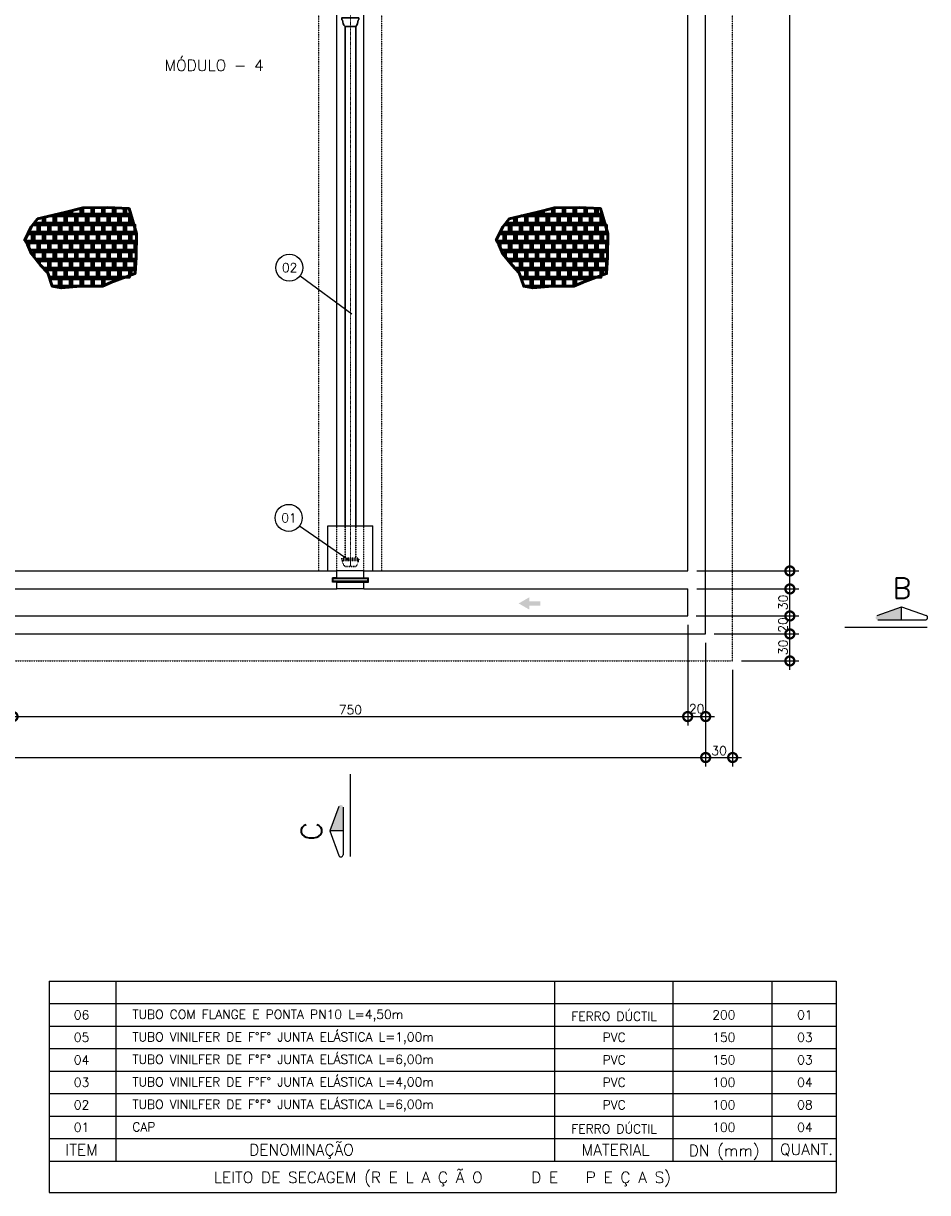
# Model space of a CAD drawing. Header units: millimetres. Extents: x 6229 to 11806, y 8925 to 11505.
# Tile 8 of 12: x 9158 to 10163, y 8925 to 10224. Entities that reach past the tile are written whole.
import ezdxf
from ezdxf.enums import TextEntityAlignment as Align

# ---------------------------------------------------------------- set-up
doc = ezdxf.new("R2010")
doc.units = ezdxf.units.MM
doc.header["$LTSCALE"] = 0.1
doc.header["$MEASUREMENT"] = 0
for name, pattern in [('CENTERX2', [4, 2.5, -0.5, 0.5, -0.5]), ('DASHDOT', [25.4, 12.7, -6.35, 0, -6.35]), ('DASHED', [0.75, 0.5, -0.25]), ('HIDDEN', [9.525, 6.35, -3.175])]:
    doc.linetypes.add(name, pattern=pattern)
doc.layers.get('Defpoints').update_dxf_attribs({"color": 200})
for name, color, linetype, lineweight in [('BAR-EIXOS', 7, 'DASHDOT', 20), ('BAR-PECAS', 2, 'Continuous', 30), ('PAREDE4', 3, 'Continuous', 50)]:
    doc.layers.add(name, color=color, linetype=linetype, lineweight=lineweight)
for name, color, linetype in [('COTAS', 16, 'Continuous'), ('DIM', 7, 'Continuous'), ('EIXO', 7, 'DASHDOT'), ('ESTRUTURA', 6, 'Continuous'), ('LFINA', 3, 'Continuous'), ('LIMHATRA', 2, 'HIDDEN'), ('PAREDE', 6, 'Continuous'), ('RELAÇÀO', 2, 'Continuous'), ('RELAÇÃO', 2, 'Continuous'), ('TEXTO', 2, 'Continuous')]:
    doc.layers.add(name, color=color, linetype=linetype)
doc.styles.add('ROMANS', font='ROMANS.shx')
doc.dimstyles.new('DIM50', dxfattribs={"dimscale": 0, "dimtxt": 10, "dimasz": 20, "dimexe": 10, "dimexo": 10, "dimgap": 2.5, "dimtad": 1, "dimdec": 0, "dimtxsty": 'ROMANS', "dimblk": 'ARCHTICK', "dimblk1": 'DOTSMALL', "dimblk2": 'DOTSMALL', "dimsah": 1, "dimcen": 2.5, "dimdle": 10, "dimclrd": 7, "dimclre": 7, "dimclrt": 2, "dimazin": 0, "dimtfac": 1, "dimtdec": 0, "dimtmove": 2, "dimatfit": 3, "dimldrblk": 'ARCHTICK', "dimfxl": 0, "dimarcsym": 0})

# ---------------------------------------------------------------- blocks, each defined once
blk = doc.blocks.new('_DOTSMALL')
at = {"color": 0, "linetype": 'ByBlock', "const_width": 0.5}
blk.add_lwpolyline([(-0.0625, 0, 1), (0.0625, 0, 1)], format="xyb", close=True, dxfattribs=at)
blk = doc.blocks.new('*D15')
at = {"layer": 'Defpoints', "color": 0}
for p in [(9916.7, 9506.3), (6816.7, 9443.9), (9916.7, 9408.4)]:
    blk.add_point(p, dxfattribs=at)
at = {"layer": 'DIM', "color": 7, "lineweight": -2}
for p, q in [((9916.7, 9496.3), (9916.7, 9398.4)), ((6816.7, 9433.9), (6816.7, 9398.4)), ((6806.7, 9408.4), (9926.7, 9408.4))]:
    blk.add_line(p, q, dxfattribs=at)
at = {"layer": 'DIM', "color": 7, "lineweight": -2, "xscale": 20, "yscale": 20, "zscale": 20, "rotation": 180}
blk.add_blockref('_DOTSMALL', (6816.7, 9408.4), dxfattribs=at)
at = {"layer": 'DIM', "color": 7, "lineweight": -2, "xscale": 20, "yscale": 20, "zscale": 20}
blk.add_blockref('_DOTSMALL', (9916.7, 9408.4), dxfattribs=at)
at = {"layer": 'DIM', "color": 2, "insert": (8366.7, 9415.9), "char_height": 10, "attachment_point": 5, "style": 'ROMANS'}
blk.add_mtext('3100', dxfattribs=at)
blk = doc.blocks.new('_ArchTick')
at = {"layer": 'COTAS', "color": 0, "const_width": 0.15}
blk.add_lwpolyline([(-0.5, -0.5), (0.5, 0.5)], dxfattribs=at)
blk = doc.blocks.new('*D54')
at = {"layer": 'Defpoints', "color": 0}
for p in [(9146.7, 9615.7), (9896.7, 9565.7), (9896.7, 9453.9)]:
    blk.add_point(p, dxfattribs=at)
at = {"layer": 'DIM', "color": 7, "lineweight": -2}
for p, q in [((9146.7, 9605.7), (9146.7, 9443.9)), ((9896.7, 9555.7), (9896.7, 9443.9)), ((9136.7, 9453.9), (9906.7, 9453.9))]:
    blk.add_line(p, q, dxfattribs=at)
at = {"layer": 'DIM', "color": 7, "lineweight": -2, "xscale": 20, "yscale": 20, "zscale": 20, "rotation": 180}
blk.add_blockref('_DOTSMALL', (9146.7, 9453.9), dxfattribs=at)
at = {"layer": 'DIM', "color": 7, "lineweight": -2, "xscale": 20, "yscale": 20, "zscale": 20}
blk.add_blockref('_DOTSMALL', (9896.7, 9453.9), dxfattribs=at)
at = {"layer": 'DIM', "color": 2, "insert": (9521.7, 9461.4), "char_height": 10, "attachment_point": 5, "style": 'ROMANS'}
blk.add_mtext('750', dxfattribs=at)
blk = doc.blocks.new('*D55')
at = {"layer": 'Defpoints', "color": 0}
for p in [(9896.7, 9565.7), (9916.7, 9545.7), (9916.7, 9453.9)]:
    blk.add_point(p, dxfattribs=at)
at = {"layer": 'DIM', "color": 7, "lineweight": -2}
for p, q in [((9896.7, 9555.7), (9896.7, 9443.9)), ((9916.7, 9535.7), (9916.7, 9443.9)), ((9886.7, 9453.9), (9926.7, 9453.9))]:
    blk.add_line(p, q, dxfattribs=at)
at = {"layer": 'DIM', "color": 7, "lineweight": -2, "xscale": 20, "yscale": 20, "zscale": 20, "rotation": 180}
blk.add_blockref('_DOTSMALL', (9896.7, 9453.9), dxfattribs=at)
at = {"layer": 'DIM', "color": 7, "lineweight": -2, "xscale": 20, "yscale": 20, "zscale": 20}
blk.add_blockref('_DOTSMALL', (9916.7, 9453.9), dxfattribs=at)
at = {"layer": 'DIM', "color": 2, "insert": (9906.7, 9462.6), "char_height": 10, "attachment_point": 5, "style": 'ROMANS'}
blk.add_mtext('20', dxfattribs=at)
blk = doc.blocks.new('*D56')
at = {"layer": 'Defpoints', "color": 0}
for p in [(9946.7, 9515.7), (9916.7, 9500.1), (9946.7, 9408.4)]:
    blk.add_point(p, dxfattribs=at)
at = {"layer": 'DIM', "color": 7, "lineweight": -2}
for p, q in [((9946.7, 9505.7), (9946.7, 9398.4)), ((9916.7, 9490.1), (9916.7, 9398.4)), ((9906.7, 9408.4), (9956.7, 9408.4))]:
    blk.add_line(p, q, dxfattribs=at)
at = {"layer": 'DIM', "color": 7, "lineweight": -2, "xscale": 20, "yscale": 20, "zscale": 20, "rotation": 180}
blk.add_blockref('_DOTSMALL', (9916.7, 9408.4), dxfattribs=at)
at = {"layer": 'DIM', "color": 7, "lineweight": -2, "xscale": 20, "yscale": 20, "zscale": 20}
blk.add_blockref('_DOTSMALL', (9946.7, 9408.4), dxfattribs=at)
at = {"layer": 'DIM', "color": 2, "insert": (9931.7, 9415.9), "char_height": 10, "attachment_point": 5, "style": 'ROMANS'}
blk.add_mtext('30', dxfattribs=at)
blk = doc.blocks.new('*D58')
at = {"layer": 'Defpoints', "color": 0}
for p in [(9916.7, 9545.7), (10010.3, 9545.7), (9946.7, 9515.7)]:
    blk.add_point(p, dxfattribs=at)
at = {"layer": 'DIM', "color": 7, "lineweight": -2}
for p, q in [((10010.3, 9505.7), (10010.3, 9555.7)), ((9926.7, 9545.7), (10020.3, 9545.7)), ((9956.7, 9515.7), (10020.3, 9515.7))]:
    blk.add_line(p, q, dxfattribs=at)
at = {"layer": 'DIM', "color": 7, "lineweight": -2, "xscale": 20, "yscale": 20, "zscale": 20}
for p, rotation in [((10010.3, 9545.7), 90), ((10010.3, 9515.7), 270)]:
    blk.add_blockref('_DOTSMALL', p, dxfattribs=dict(at, rotation=rotation))
at = {"layer": 'DIM', "color": 2, "insert": (10002.8, 9530.7), "char_height": 10, "attachment_point": 5, "rotation": 90, "style": 'ROMANS'}
blk.add_mtext('30', dxfattribs=at)
blk = doc.blocks.new('*D59')
at = {"layer": 'Defpoints', "color": 0}
for p in [(9896.7, 9595.7), (10010.3, 9595.7), (9896.7, 9565.7)]:
    blk.add_point(p, dxfattribs=at)
at = {"layer": 'DIM', "color": 7, "lineweight": -2}
for p, q in [((10010.3, 9555.7), (10010.3, 9605.7)), ((9906.7, 9595.7), (10020.3, 9595.7)), ((9906.7, 9565.7), (10020.3, 9565.7))]:
    blk.add_line(p, q, dxfattribs=at)
at = {"layer": 'DIM', "color": 7, "lineweight": -2, "xscale": 20, "yscale": 20, "zscale": 20}
for p, rotation in [((10010.3, 9595.7), 90), ((10010.3, 9565.7), 270)]:
    blk.add_blockref('_DOTSMALL', p, dxfattribs=dict(at, rotation=rotation))
at = {"layer": 'DIM', "color": 2, "insert": (10002.8, 9580.7), "char_height": 10, "attachment_point": 5, "rotation": 90, "style": 'ROMANS'}
blk.add_mtext('30', dxfattribs=at)
blk = doc.blocks.new('*D60')
at = {"layer": 'Defpoints', "color": 0}
for p in [(9896.7, 11115.7), (10010.3, 11115.7), (9896.7, 9615.7)]:
    blk.add_point(p, dxfattribs=at)
at = {"layer": 'DIM', "color": 7, "lineweight": -2}
for p, q in [((10010.3, 9605.7), (10010.3, 11125.7)), ((9906.7, 11115.7), (10020.3, 11115.7)), ((9906.7, 9615.7), (10020.3, 9615.7))]:
    blk.add_line(p, q, dxfattribs=at)
at = {"layer": 'DIM', "color": 7, "lineweight": -2, "xscale": 20, "yscale": 20, "zscale": 20}
for p, rotation in [((10010.3, 11115.7), 90), ((10010.3, 9615.7), 270)]:
    blk.add_blockref('_DOTSMALL', p, dxfattribs=dict(at, rotation=rotation))
at = {"layer": 'DIM', "color": 2, "insert": (10002.8, 10365.7), "char_height": 10, "attachment_point": 5, "rotation": 90, "style": 'ROMANS'}
blk.add_mtext('1500', dxfattribs=at)
blk = doc.blocks.new('*D68')
at = {"layer": 'BAR-EIXOS', "color": 7, "lineweight": -2}
for p, q in [((10010.3, 9535.7), (10010.3, 9575.7)), ((9906, 9565.7), (10020.3, 9565.7)), ((9926, 9545.7), (10020.3, 9545.7))]:
    blk.add_line(p, q, dxfattribs=at)
at = {"layer": 'Defpoints', "color": 0}
for p in [(9896, 9565.7), (10010.3, 9565.7), (9916, 9545.7)]:
    blk.add_point(p, dxfattribs=at)
at = {"layer": 'BAR-EIXOS', "color": 7, "lineweight": -2, "xscale": 20, "yscale": 20, "zscale": 20}
for p, rotation in [((10010.3, 9565.7), 90), ((10010.3, 9545.7), 270)]:
    blk.add_blockref('_DOTSMALL', p, dxfattribs=dict(at, rotation=rotation))
at = {"layer": 'BAR-EIXOS', "color": 2, "insert": (10002.6, 9555.7), "char_height": 10, "attachment_point": 5, "rotation": 90, "style": 'ROMANS'}
blk.add_mtext('20', dxfattribs=at)

msp = doc.modelspace()

# ---------------------------------------------------------------- hatches: boundary and pattern name
at = {"linetype": 'Continuous'}
msp.add_hatch(color=7, dxfattribs=at).paths.add_polyline_path([(9720.6, 9582), (9720.6, 9586.4), (9708.8, 9579.6), (9720.6, 9572.8), (9720.6, 9577.2), (9732.9, 9577.2), (9732.9, 9582)])
at = {"layer": 'RELAÇÀO', "ltscale": 0.2}
for points in [[(10134.6, 9561.4), (10134.6, 9576), (10107.3, 9566.2, 0.841128), (10108.2, 9561.3)], [(9513.6, 9326.8), (9499, 9326.8), (9508.8, 9354, -0.841128), (9513.7, 9353.2)]]:
    msp.add_hatch(color=2, dxfattribs=at).paths.add_polyline_path(points)

# ---------------------------------------------------------------- linework, layer by layer
at = {"layer": 'BAR-EIXOS', "ltscale": 0.1}
for p, q in [((9521.7, 10220.7), (9521.7, 10820.7)), ((9521.7, 9620.7), (9521.7, 10220.7))]:
    msp.add_line(p, q, dxfattribs=at)
at = {"layer": 'BAR-EIXOS'}
for q in [(9521.7, 9630.5), (9521.7, 9629.9)]:
    msp.add_line((9521.7, 9620.7), q, dxfattribs=at)
at = {"layer": 'BAR-PECAS'}
for p, q in [((9515.8, 9665.7), (9515.8, 10220.7)), ((9527.6, 9665.7), (9527.6, 10220.7))]:
    msp.add_line(p, q, dxfattribs=at)
at = {"layer": 'BAR-PECAS', "linetype": 'DASHED'}
for p, q in [((9515.8, 9630.1), (9515.8, 9665.7)), ((9527.6, 9630.1), (9527.6, 9665.7)), ((9531.1, 9628.1), (9512.2, 9628.1)), ((9530.3, 9627.2), (9513, 9627.2))]:
    msp.add_line(p, q, dxfattribs=at)
at = {"layer": 'BAR-PECAS'}
msp.add_lwpolyline([(9515.8, 10220.7, -0.214214), (9513, 10227.5), (9512.2, 10228.3), (9512.2, 10230.1), (9531.1, 10230.1), (9531.1, 10228.3), (9530.3, 10227.5, -0.214214), (9527.6, 10220.7)], format="xyb", close=True, dxfattribs=at)
at = {"layer": 'BAR-PECAS', "linetype": 'DASHED'}
msp.add_lwpolyline([(9515.8, 9620.7, -0.214214), (9513, 9627.2), (9512.2, 9628.1), (9512.2, 9629.9), (9531.1, 9629.9), (9531.1, 9628.1), (9530.3, 9627.2, -0.214214), (9527.6, 9620.7)], format="xyb", close=True, dxfattribs=at)
at = {"layer": 'EIXO', "color": 5, "linetype": 'CENTERX2', "ltscale": 1.5}
for p, q in [((10071.4, 9553.3), (10163.1, 9553.3)), ((9521.7, 9298.3), (9521.7, 9389.9))]:
    msp.add_line(p, q, dxfattribs=at)
at = {"layer": 'ESTRUTURA'}
for p, q in [((9916.7, 9545.7), (9916.7, 11135.7)), ((9896.7, 9615.7), (9896.7, 11115.7)), ((9146.7, 9615.7), (9506.7, 9615.7)), ((9506.7, 9608.2), (9506.7, 9615.7)), ((9536.7, 9608.2), (9536.7, 9615.7)), ((9536.7, 9615.7), (9896.7, 9615.7)), ((9501.7, 9603.2), (9501.7, 9608.2)), ((9506.7, 9608.2), (9501.7, 9608.2)), ((9506.7, 9603.2), (9501.7, 9603.2)), ((9506.7, 9595.7), (9506.7, 9603.2)), ((9536.7, 9608.2), (9541.7, 9608.2)), ((9536.7, 9595.7), (9536.7, 9603.2)), ((9536.7, 9603.2), (9541.7, 9603.2)), ((9541.7, 9603.2), (9541.7, 9608.2)), ((8766.7, 9595.7), (9506.7, 9595.7)), ((9536.7, 9595.7), (9896.7, 9595.7)), ((9896.7, 9565.7), (9896.7, 9595.7)), ((7186.7, 9565.7), (9896.7, 9565.7)), ((7166.7, 9545.7), (9916.7, 9545.7))]:
    msp.add_line(p, q, dxfattribs=at)
at = {"layer": 'ESTRUTURA', "color": 3}
for p, q in [((9506.7, 9665.7), (9506.7, 11115.7)), ((9536.7, 9665.7), (9536.7, 11115.7))]:
    msp.add_line(p, q, dxfattribs=at)
at = {"layer": 'ESTRUTURA', "color": 8}
for p, q in [((9496.7, 9615.7), (9496.7, 9665.7)), ((9496.7, 9665.7), (9546.7, 9665.7)), ((9546.7, 9615.7), (9546.7, 9665.7))]:
    msp.add_line(p, q, dxfattribs=at)
at = {"layer": 'ESTRUTURA', "color": 9}
for p, q in [((9536.7, 9615.7), (9506.7, 9615.7)), ((9536.7, 9595.7), (9506.7, 9595.7))]:
    msp.add_line(p, q, dxfattribs=at)
at = {"layer": 'LFINA'}
msp.add_lwpolyline([(9540.7, 9604.2), (9502.7, 9604.2), (9502.7, 9607.2), (9540.7, 9607.2)], close=True, dxfattribs=at)
at = {"layer": 'LIMHATRA', "linetype": 'HIDDEN', "ltscale": 0.05}
for p, q in [((9946.7, 9515.7), (9946.7, 11165.7)), ((7136.7, 9515.7), (9946.7, 9515.7))]:
    msp.add_line(p, q, dxfattribs=at)
at = {"layer": 'LIMHATRA', "color": 3, "linetype": 'HIDDEN', "ltscale": 0.05}
for p, q in [((9486.7, 9615.7), (9486.7, 11115.7)), ((9556.7, 9615.7), (9556.7, 11115.7))]:
    msp.add_line(p, q, dxfattribs=at)
at = {"layer": 'LIMHATRA', "color": 3, "linetype": 'HIDDEN', "ltscale": 0.1}
for p, q in [((9506.7, 9615.7), (9506.7, 9665.7)), ((9536.7, 9615.7), (9536.7, 9665.7))]:
    msp.add_line(p, q, dxfattribs=at)
at = {"layer": 'PAREDE', "color": 9}
for p, q in [((9506.7, 9608.2), (9536.7, 9608.2)), ((9506.7, 9603.2), (9536.7, 9603.2))]:
    msp.add_line(p, q, dxfattribs=at)
at = {"layer": 'PAREDE4'}
for p, q in [((9174.1, 9992.1), (9164.1, 9992.1)), ((9698.3, 9992.1), (9688.3, 9992.1))]:
    msp.add_line(p, q, dxfattribs=at)
at = {"layer": 'PAREDE4', "color": 7}
for points in [[(9255.5, 9936), (9282.3, 9946.1), (9283.4, 9964.3), (9283.9, 9990.6), (9275.6, 10018.3), (9251.7, 10019.4), (9224.3, 10019.2), (9204, 10013.9), (9173.9, 10006.9), (9166.9, 9998.1), (9159.7, 9983.1), (9162.6, 9978.3), (9167.1, 9968.2), (9177.2, 9955.6), (9185.3, 9946.8), (9190.3, 9932.1), (9200.2, 9930.2), (9222.1, 9932.1), (9246.1, 9932.1)], [(9779.7, 9936), (9806.5, 9946.1), (9807.6, 9964.3), (9808.1, 9990.6), (9799.8, 10018.3), (9775.9, 10019.4), (9748.5, 10019.2), (9728.2, 10013.9), (9698.1, 10006.9), (9691.1, 9998.1), (9683.9, 9983.1), (9686.8, 9978.3), (9691.3, 9968.2), (9701.4, 9955.6), (9709.5, 9946.8), (9714.5, 9932.1), (9724.4, 9930.2), (9746.3, 9932.1), (9770.3, 9932.1)]]:
    msp.add_lwpolyline(points, close=True, dxfattribs=at)
at = {"layer": 'PAREDE4'}
for points in [[(9212.1, 10016), (9212.1, 10012.1), (9222.1, 10012.1), (9222.1, 10018.6)], [(9224.1, 10019.2), (9224.1, 10012.1), (9234.1, 10012.1), (9234.1, 10019.3)], [(9236.1, 10019.3), (9236.1, 10012.1), (9246.1, 10012.1), (9246.1, 10019.4)], [(9248.1, 10019.4), (9248.1, 10012.1), (9258.1, 10012.1), (9258.1, 10019.1)], [(9260.1, 10019), (9260.1, 10012.1), (9270.1, 10012.1), (9270.1, 10018.5)], [(9272.1, 10018.4), (9272.1, 10012.1), (9277.4, 10012.1)], [(9736.3, 10016), (9736.3, 10012.1), (9746.3, 10012.1), (9746.3, 10018.6)], [(9748.3, 10019.2), (9748.3, 10012.1), (9758.3, 10012.1), (9758.3, 10019.3)], [(9760.3, 10019.3), (9760.3, 10012.1), (9770.3, 10012.1), (9770.3, 10019.4)], [(9772.3, 10019.4), (9772.3, 10012.1), (9782.3, 10012.1), (9782.3, 10019.1)], [(9784.3, 10019), (9784.3, 10012.1), (9794.3, 10012.1), (9794.3, 10018.5)], [(9796.3, 10018.4), (9796.3, 10012.1), (9801.6, 10012.1)], [(9170.1, 10002.2), (9170.1, 10002.1), (9180.1, 10002.1), (9180.1, 10008.4)], [(9182.1, 10008.8), (9182.1, 10002.1), (9192.1, 10002.1), (9192.1, 10010.1), (9187.5, 10010.1)], [(9194.1, 10010.1), (9194.1, 10002.1), (9204.1, 10002.1), (9204.1, 10010.1), (9194.1, 10010.1)], [(9200.1, 10013), (9200.1, 10012.1), (9210.1, 10012.1), (9210.1, 10015.5)], [(9206.1, 10010.1), (9206.1, 10002.1), (9216.1, 10002.1), (9216.1, 10010.1), (9206.1, 10010.1)], [(9218.1, 10010.1), (9218.1, 10002.1), (9228.1, 10002.1), (9228.1, 10010.1), (9218.1, 10010.1)], [(9230.1, 10010.1), (9230.1, 10002.1), (9240.1, 10002.1), (9240.1, 10010.1), (9230.1, 10010.1)], [(9242.1, 10010.1), (9242.1, 10002.1), (9252.1, 10002.1), (9252.1, 10010.1), (9242.1, 10010.1)], [(9254.1, 10010.1), (9254.1, 10002.1), (9264.1, 10002.1), (9264.1, 10010.1), (9254.1, 10010.1)], [(9266.1, 10010.1), (9266.1, 10002.1), (9276.1, 10002.1), (9276.1, 10010.1), (9266.1, 10010.1)], [(9278.1, 10010.1), (9278.1, 10002.1), (9280.4, 10002.1)], [(9694.3, 10002.2), (9694.3, 10002.1), (9704.3, 10002.1), (9704.3, 10008.4)], [(9706.3, 10008.8), (9706.3, 10002.1), (9716.3, 10002.1), (9716.3, 10010.1), (9711.7, 10010.1)], [(9718.3, 10010.1), (9718.3, 10002.1), (9728.3, 10002.1), (9728.3, 10010.1), (9718.3, 10010.1)], [(9724.3, 10013), (9724.3, 10012.1), (9734.3, 10012.1), (9734.3, 10015.5)], [(9730.3, 10010.1), (9730.3, 10002.1), (9740.3, 10002.1), (9740.3, 10010.1), (9730.3, 10010.1)], [(9742.3, 10010.1), (9742.3, 10002.1), (9752.3, 10002.1), (9752.3, 10010.1), (9742.3, 10010.1)], [(9754.3, 10010.1), (9754.3, 10002.1), (9764.3, 10002.1), (9764.3, 10010.1), (9754.3, 10010.1)], [(9766.3, 10010.1), (9766.3, 10002.1), (9776.3, 10002.1), (9776.3, 10010.1), (9766.3, 10010.1)], [(9778.3, 10010.1), (9778.3, 10002.1), (9788.3, 10002.1), (9788.3, 10010.1), (9778.3, 10010.1)], [(9790.3, 10010.1), (9790.3, 10002.1), (9800.3, 10002.1), (9800.3, 10010.1), (9790.3, 10010.1)], [(9802.3, 10010.1), (9802.3, 10002.1), (9804.6, 10002.1)], [(9160.3, 9982.1), (9168.1, 9982.1), (9168.1, 9990.1), (9163, 9990.1)], [(9164.1, 9992.3), (9164.1, 9992.1), (9174.1, 9992.1), (9174.1, 10000.1), (9168.4, 10000.1)], [(9170.1, 9990.1), (9170.1, 9982.1), (9180.1, 9982.1), (9180.1, 9990.1), (9170.1, 9990.1)], [(9176.1, 10000.1), (9176.1, 9992.1), (9186.1, 9992.1), (9186.1, 10000.1), (9176.1, 10000.1)], [(9182.1, 9990.1), (9182.1, 9982.1), (9192.1, 9982.1), (9192.1, 9990.1), (9182.1, 9990.1)], [(9188.1, 10000.1), (9188.1, 9992.1), (9198.1, 9992.1), (9198.1, 10000.1), (9188.1, 10000.1)], [(9194.1, 9990.1), (9194.1, 9982.1), (9204.1, 9982.1), (9204.1, 9990.1), (9194.1, 9990.1)], [(9200.1, 10000.1), (9200.1, 9992.1), (9210.1, 9992.1), (9210.1, 10000.1), (9200.1, 10000.1)], [(9206.1, 9990.1), (9206.1, 9982.1), (9216.1, 9982.1), (9216.1, 9990.1), (9206.1, 9990.1)], [(9212.1, 10000.1), (9212.1, 9992.1), (9222.1, 9992.1), (9222.1, 10000.1), (9212.1, 10000.1)], [(9218.1, 9990.1), (9218.1, 9982.1), (9228.1, 9982.1), (9228.1, 9990.1), (9218.1, 9990.1)], [(9224.1, 10000.1), (9224.1, 9992.1), (9234.1, 9992.1), (9234.1, 10000.1), (9224.1, 10000.1)], [(9230.1, 9990.1), (9230.1, 9982.1), (9240.1, 9982.1), (9240.1, 9990.1), (9230.1, 9990.1)], [(9236.1, 10000.1), (9236.1, 9992.1), (9246.1, 9992.1), (9246.1, 10000.1), (9236.1, 10000.1)], [(9242.1, 9990.1), (9242.1, 9982.1), (9252.1, 9982.1), (9252.1, 9990.1), (9242.1, 9990.1)], [(9248.1, 10000.1), (9248.1, 9992.1), (9258.1, 9992.1), (9258.1, 10000.1), (9248.1, 10000.1)], [(9254.1, 9990.1), (9254.1, 9982.1), (9264.1, 9982.1), (9264.1, 9990.1), (9254.1, 9990.1)], [(9260.1, 10000.1), (9260.1, 9992.1), (9270.1, 9992.1), (9270.1, 10000.1), (9260.1, 10000.1)], [(9266.1, 9990.1), (9266.1, 9982.1), (9276.1, 9982.1), (9276.1, 9990.1), (9266.1, 9990.1)], [(9272.1, 10000.1), (9272.1, 9992.1), (9282.1, 9992.1), (9282.1, 10000.1), (9272.1, 10000.1)], [(9278.1, 9990.1), (9278.1, 9982.1), (9283.7, 9982.1)], [(9283.9, 9990.1), (9278.1, 9990.1)], [(9684.5, 9982.1), (9692.3, 9982.1), (9692.3, 9990.1), (9687.2, 9990.1)], [(9688.3, 9992.3), (9688.3, 9992.1), (9698.3, 9992.1), (9698.3, 10000.1), (9692.6, 10000.1)], [(9694.3, 9990.1), (9694.3, 9982.1), (9704.3, 9982.1), (9704.3, 9990.1), (9694.3, 9990.1)], [(9700.3, 10000.1), (9700.3, 9992.1), (9710.3, 9992.1), (9710.3, 10000.1), (9700.3, 10000.1)], [(9706.3, 9990.1), (9706.3, 9982.1), (9716.3, 9982.1), (9716.3, 9990.1), (9706.3, 9990.1)], [(9712.3, 10000.1), (9712.3, 9992.1), (9722.3, 9992.1), (9722.3, 10000.1), (9712.3, 10000.1)], [(9718.3, 9990.1), (9718.3, 9982.1), (9728.3, 9982.1), (9728.3, 9990.1), (9718.3, 9990.1)], [(9724.3, 10000.1), (9724.3, 9992.1), (9734.3, 9992.1), (9734.3, 10000.1), (9724.3, 10000.1)], [(9730.3, 9990.1), (9730.3, 9982.1), (9740.3, 9982.1), (9740.3, 9990.1), (9730.3, 9990.1)], [(9736.3, 10000.1), (9736.3, 9992.1), (9746.3, 9992.1), (9746.3, 10000.1), (9736.3, 10000.1)], [(9742.3, 9990.1), (9742.3, 9982.1), (9752.3, 9982.1), (9752.3, 9990.1), (9742.3, 9990.1)], [(9748.3, 10000.1), (9748.3, 9992.1), (9758.3, 9992.1), (9758.3, 10000.1), (9748.3, 10000.1)], [(9754.3, 9990.1), (9754.3, 9982.1), (9764.3, 9982.1), (9764.3, 9990.1), (9754.3, 9990.1)], [(9760.3, 10000.1), (9760.3, 9992.1), (9770.3, 9992.1), (9770.3, 10000.1), (9760.3, 10000.1)], [(9766.3, 9990.1), (9766.3, 9982.1), (9776.3, 9982.1), (9776.3, 9990.1), (9766.3, 9990.1)], [(9772.3, 10000.1), (9772.3, 9992.1), (9782.3, 9992.1), (9782.3, 10000.1), (9772.3, 10000.1)], [(9778.3, 9990.1), (9778.3, 9982.1), (9788.3, 9982.1), (9788.3, 9990.1), (9778.3, 9990.1)], [(9784.3, 10000.1), (9784.3, 9992.1), (9794.3, 9992.1), (9794.3, 10000.1), (9784.3, 10000.1)], [(9790.3, 9990.1), (9790.3, 9982.1), (9800.3, 9982.1), (9800.3, 9990.1), (9790.3, 9990.1)], [(9796.3, 10000.1), (9796.3, 9992.1), (9806.3, 9992.1), (9806.3, 10000.1), (9796.3, 10000.1)], [(9802.3, 9990.1), (9802.3, 9982.1), (9807.9, 9982.1)], [(9808.1, 9990.1), (9802.3, 9990.1)], [(9164.1, 9980.1), (9164.1, 9974.9)], [(9165.4, 9972.1), (9174.1, 9972.1), (9174.1, 9980.1), (9164.1, 9980.1)], [(9176.1, 9980.1), (9176.1, 9972.1), (9186.1, 9972.1), (9186.1, 9980.1), (9176.1, 9980.1)], [(9188.1, 9980.1), (9188.1, 9972.1), (9198.1, 9972.1), (9198.1, 9980.1), (9188.1, 9980.1)], [(9200.1, 9980.1), (9200.1, 9972.1), (9210.1, 9972.1), (9210.1, 9980.1), (9200.1, 9980.1)], [(9212.1, 9980.1), (9212.1, 9972.1), (9222.1, 9972.1), (9222.1, 9980.1), (9212.1, 9980.1)], [(9224.1, 9980.1), (9224.1, 9972.1), (9234.1, 9972.1), (9234.1, 9980.1), (9224.1, 9980.1)], [(9236.1, 9980.1), (9236.1, 9972.1), (9246.1, 9972.1), (9246.1, 9980.1), (9236.1, 9980.1)], [(9248.1, 9980.1), (9248.1, 9972.1), (9258.1, 9972.1), (9258.1, 9980.1), (9248.1, 9980.1)], [(9260.1, 9980.1), (9260.1, 9972.1), (9270.1, 9972.1), (9270.1, 9980.1), (9260.1, 9980.1)], [(9272.1, 9980.1), (9272.1, 9972.1), (9282.1, 9972.1), (9282.1, 9980.1), (9272.1, 9980.1)], [(9688.3, 9980.1), (9688.3, 9974.9)], [(9689.6, 9972.1), (9698.3, 9972.1), (9698.3, 9980.1), (9688.3, 9980.1)], [(9700.3, 9980.1), (9700.3, 9972.1), (9710.3, 9972.1), (9710.3, 9980.1), (9700.3, 9980.1)], [(9712.3, 9980.1), (9712.3, 9972.1), (9722.3, 9972.1), (9722.3, 9980.1), (9712.3, 9980.1)], [(9724.3, 9980.1), (9724.3, 9972.1), (9734.3, 9972.1), (9734.3, 9980.1), (9724.3, 9980.1)], [(9736.3, 9980.1), (9736.3, 9972.1), (9746.3, 9972.1), (9746.3, 9980.1), (9736.3, 9980.1)], [(9748.3, 9980.1), (9748.3, 9972.1), (9758.3, 9972.1), (9758.3, 9980.1), (9748.3, 9980.1)], [(9760.3, 9980.1), (9760.3, 9972.1), (9770.3, 9972.1), (9770.3, 9980.1), (9760.3, 9980.1)], [(9772.3, 9980.1), (9772.3, 9972.1), (9782.3, 9972.1), (9782.3, 9980.1), (9772.3, 9980.1)], [(9784.3, 9980.1), (9784.3, 9972.1), (9794.3, 9972.1), (9794.3, 9980.1), (9784.3, 9980.1)], [(9796.3, 9980.1), (9796.3, 9972.1), (9806.3, 9972.1), (9806.3, 9980.1), (9796.3, 9980.1)], [(9170.1, 9970.1), (9170.1, 9964.5)], [(9172, 9962.1), (9180.1, 9962.1), (9180.1, 9970.1), (9170.1, 9970.1)], [(9182.1, 9970.1), (9182.1, 9962.1), (9192.1, 9962.1), (9192.1, 9970.1), (9182.1, 9970.1)], [(9194.1, 9970.1), (9194.1, 9962.1), (9204.1, 9962.1), (9204.1, 9970.1), (9194.1, 9970.1)], [(9206.1, 9970.1), (9206.1, 9962.1), (9216.1, 9962.1), (9216.1, 9970.1), (9206.1, 9970.1)], [(9218.1, 9970.1), (9218.1, 9962.1), (9228.1, 9962.1), (9228.1, 9970.1), (9218.1, 9970.1)], [(9230.1, 9970.1), (9230.1, 9962.1), (9240.1, 9962.1), (9240.1, 9970.1), (9230.1, 9970.1)], [(9242.1, 9970.1), (9242.1, 9962.1), (9252.1, 9962.1), (9252.1, 9970.1), (9242.1, 9970.1)], [(9254.1, 9970.1), (9254.1, 9962.1), (9264.1, 9962.1), (9264.1, 9970.1), (9254.1, 9970.1)], [(9266.1, 9970.1), (9266.1, 9962.1), (9276.1, 9962.1), (9276.1, 9970.1), (9266.1, 9970.1)], [(9278.1, 9970.1), (9278.1, 9962.1), (9283.3, 9962.1)], [(9283.5, 9970.1), (9278.1, 9970.1)], [(9694.3, 9970.1), (9694.3, 9964.5)], [(9696.2, 9962.1), (9704.3, 9962.1), (9704.3, 9970.1), (9694.3, 9970.1)], [(9706.3, 9970.1), (9706.3, 9962.1), (9716.3, 9962.1), (9716.3, 9970.1), (9706.3, 9970.1)], [(9718.3, 9970.1), (9718.3, 9962.1), (9728.3, 9962.1), (9728.3, 9970.1), (9718.3, 9970.1)], [(9730.3, 9970.1), (9730.3, 9962.1), (9740.3, 9962.1), (9740.3, 9970.1), (9730.3, 9970.1)], [(9742.3, 9970.1), (9742.3, 9962.1), (9752.3, 9962.1), (9752.3, 9970.1), (9742.3, 9970.1)], [(9754.3, 9970.1), (9754.3, 9962.1), (9764.3, 9962.1), (9764.3, 9970.1), (9754.3, 9970.1)], [(9766.3, 9970.1), (9766.3, 9962.1), (9776.3, 9962.1), (9776.3, 9970.1), (9766.3, 9970.1)], [(9778.3, 9970.1), (9778.3, 9962.1), (9788.3, 9962.1), (9788.3, 9970.1), (9778.3, 9970.1)], [(9790.3, 9970.1), (9790.3, 9962.1), (9800.3, 9962.1), (9800.3, 9970.1), (9790.3, 9970.1)], [(9802.3, 9970.1), (9802.3, 9962.1), (9807.5, 9962.1)], [(9807.7, 9970.1), (9802.3, 9970.1)], [(9176.1, 9960.1), (9176.1, 9957)], [(9180.4, 9952.1), (9186.1, 9952.1), (9186.1, 9960.1), (9176.1, 9960.1)], [(9188.1, 9960.1), (9188.1, 9952.1), (9198.1, 9952.1), (9198.1, 9960.1), (9188.1, 9960.1)], [(9200.1, 9960.1), (9200.1, 9952.1), (9210.1, 9952.1), (9210.1, 9960.1), (9200.1, 9960.1)], [(9212.1, 9960.1), (9212.1, 9952.1), (9222.1, 9952.1), (9222.1, 9960.1), (9212.1, 9960.1)], [(9224.1, 9960.1), (9224.1, 9952.1), (9234.1, 9952.1), (9234.1, 9960.1), (9224.1, 9960.1)], [(9236.1, 9960.1), (9236.1, 9952.1), (9246.1, 9952.1), (9246.1, 9960.1), (9236.1, 9960.1)], [(9248.1, 9960.1), (9248.1, 9952.1), (9258.1, 9952.1), (9258.1, 9960.1), (9248.1, 9960.1)], [(9260.1, 9960.1), (9260.1, 9952.1), (9270.1, 9952.1), (9270.1, 9960.1), (9260.1, 9960.1)], [(9272.1, 9960.1), (9272.1, 9952.1), (9282.1, 9952.1), (9282.1, 9960.1), (9272.1, 9960.1)], [(9700.3, 9960.1), (9700.3, 9957)], [(9704.6, 9952.1), (9710.3, 9952.1), (9710.3, 9960.1), (9700.3, 9960.1)], [(9712.3, 9960.1), (9712.3, 9952.1), (9722.3, 9952.1), (9722.3, 9960.1), (9712.3, 9960.1)], [(9724.3, 9960.1), (9724.3, 9952.1), (9734.3, 9952.1), (9734.3, 9960.1), (9724.3, 9960.1)], [(9736.3, 9960.1), (9736.3, 9952.1), (9746.3, 9952.1), (9746.3, 9960.1), (9736.3, 9960.1)], [(9748.3, 9960.1), (9748.3, 9952.1), (9758.3, 9952.1), (9758.3, 9960.1), (9748.3, 9960.1)], [(9760.3, 9960.1), (9760.3, 9952.1), (9770.3, 9952.1), (9770.3, 9960.1), (9760.3, 9960.1)], [(9772.3, 9960.1), (9772.3, 9952.1), (9782.3, 9952.1), (9782.3, 9960.1), (9772.3, 9960.1)], [(9784.3, 9960.1), (9784.3, 9952.1), (9794.3, 9952.1), (9794.3, 9960.1), (9784.3, 9960.1)], [(9796.3, 9960.1), (9796.3, 9952.1), (9806.3, 9952.1), (9806.3, 9960.1), (9796.3, 9960.1)], [(9186.9, 9942.1), (9192.1, 9942.1), (9192.1, 9950.1), (9182.1, 9950.1)], [(9188.1, 9940.1), (9188.1, 9938.6)], [(9190.3, 9932.1), (9198.1, 9932.1), (9198.1, 9940.1), (9188.1, 9940.1)], [(9194.1, 9950.1), (9194.1, 9942.1), (9204.1, 9942.1), (9204.1, 9950.1), (9194.1, 9950.1)], [(9200.1, 9940.1), (9200.1, 9932.1), (9210.1, 9932.1), (9210.1, 9940.1), (9200.1, 9940.1)], [(9206.1, 9950.1), (9206.1, 9942.1), (9216.1, 9942.1), (9216.1, 9950.1), (9206.1, 9950.1)], [(9212.1, 9940.1), (9212.1, 9932.1), (9222.1, 9932.1), (9222.1, 9940.1), (9212.1, 9940.1)], [(9218.1, 9950.1), (9218.1, 9942.1), (9228.1, 9942.1), (9228.1, 9950.1), (9218.1, 9950.1)], [(9224.1, 9940.1), (9224.1, 9932.1), (9234.1, 9932.1), (9234.1, 9940.1), (9224.1, 9940.1)], [(9230.1, 9950.1), (9230.1, 9942.1), (9240.1, 9942.1), (9240.1, 9950.1), (9230.1, 9950.1)], [(9236.1, 9940.1), (9236.1, 9932.1), (9246.1, 9932.1), (9246.1, 9940.1), (9236.1, 9940.1)], [(9242.1, 9950.1), (9242.1, 9942.1), (9252.1, 9942.1), (9252.1, 9950.1), (9242.1, 9950.1)], [(9248.1, 9940.1), (9248.1, 9932.9)], [(9258.1, 9937), (9258.1, 9940.1), (9248.1, 9940.1)], [(9254.1, 9950.1), (9254.1, 9942.1), (9264.1, 9942.1), (9264.1, 9950.1), (9254.1, 9950.1)], [(9260.1, 9940.1), (9260.1, 9937.7)], [(9266.3, 9940.1), (9260.1, 9940.1)], [(9266.1, 9950.1), (9266.1, 9942.1), (9276.1, 9942.1), (9276.1, 9950.1), (9266.1, 9950.1)], [(9278.1, 9950.1), (9278.1, 9944.5)], [(9282.5, 9950.1), (9278.1, 9950.1)], [(9711.1, 9942.1), (9716.3, 9942.1), (9716.3, 9950.1), (9706.3, 9950.1)], [(9712.3, 9940.1), (9712.3, 9938.6)], [(9714.5, 9932.1), (9722.3, 9932.1), (9722.3, 9940.1), (9712.3, 9940.1)], [(9718.3, 9950.1), (9718.3, 9942.1), (9728.3, 9942.1), (9728.3, 9950.1), (9718.3, 9950.1)], [(9724.3, 9940.1), (9724.3, 9932.1), (9734.3, 9932.1), (9734.3, 9940.1), (9724.3, 9940.1)], [(9730.3, 9950.1), (9730.3, 9942.1), (9740.3, 9942.1), (9740.3, 9950.1), (9730.3, 9950.1)], [(9736.3, 9940.1), (9736.3, 9932.1), (9746.3, 9932.1), (9746.3, 9940.1), (9736.3, 9940.1)], [(9742.3, 9950.1), (9742.3, 9942.1), (9752.3, 9942.1), (9752.3, 9950.1), (9742.3, 9950.1)], [(9748.3, 9940.1), (9748.3, 9932.1), (9758.3, 9932.1), (9758.3, 9940.1), (9748.3, 9940.1)], [(9754.3, 9950.1), (9754.3, 9942.1), (9764.3, 9942.1), (9764.3, 9950.1), (9754.3, 9950.1)], [(9760.3, 9940.1), (9760.3, 9932.1), (9770.3, 9932.1), (9770.3, 9940.1), (9760.3, 9940.1)], [(9766.3, 9950.1), (9766.3, 9942.1), (9776.3, 9942.1), (9776.3, 9950.1), (9766.3, 9950.1)], [(9772.3, 9940.1), (9772.3, 9932.9)], [(9782.3, 9937), (9782.3, 9940.1), (9772.3, 9940.1)], [(9778.3, 9950.1), (9778.3, 9942.1), (9788.3, 9942.1), (9788.3, 9950.1), (9778.3, 9950.1)], [(9784.3, 9940.1), (9784.3, 9937.7)], [(9790.5, 9940.1), (9784.3, 9940.1)], [(9790.3, 9950.1), (9790.3, 9942.1), (9800.3, 9942.1), (9800.3, 9950.1), (9790.3, 9950.1)], [(9802.3, 9950.1), (9802.3, 9944.5)], [(9806.7, 9950.1), (9802.3, 9950.1)]]:
    msp.add_lwpolyline(points, dxfattribs=at)
at = {"layer": 'RELAÇÀO', "color": 3}
for p, q in [((9465.8, 9943.7), (9523.2, 9901.5)), ((9465.2, 9665.8), (9520.4, 9627.8))]:
    msp.add_line(p, q, dxfattribs=at)
at = {"layer": 'RELAÇÀO', "color": 2}
for p, q in [((10107.3, 9566.2), (10134.6, 9576)), ((10134.6, 9561.4), (10134.6, 9576)), ((10134.6, 9576), (10161.8, 9566.2)), ((10108.2, 9561.3), (10161, 9561.4)), ((9508.8, 9354), (9499, 9326.8)), ((9513.7, 9353.2), (9513.6, 9300.4)), ((9513.6, 9326.8), (9499, 9326.8)), ((9499, 9326.8), (9508.8, 9299.5))]:
    msp.add_line(p, q, dxfattribs=at)
at = {"layer": 'RELAÇÀO', "color": 5}
for p, q in [((9186.7, 9160), (9186.7, 8925)), ((10061.7, 9160), (10061.7, 8925))]:
    msp.add_line(p, q, dxfattribs=at)
at = {"layer": 'RELAÇÀO', "color": 3}
for centre in [(9453.8, 9952.6), (9453.2, 9674.7)]:
    msp.add_circle(centre, 15, dxfattribs=at)
at = {"layer": 'RELAÇÀO', "color": 2}
for centre, start, end in [((10161, 9563.9), 269.9535, 70.2261), ((9511.1, 9300.4), 199.7739, 0.0465)]:
    msp.add_arc(centre, 2.5, start, end, dxfattribs=at)
at = {"layer": 'RELAÇÃO', "color": 3}
for p, q in [((9186.7, 9160), (10061.7, 9160)), ((9186.7, 9160), (10061.7, 9160)), ((9186.7, 9135), (10061.7, 9135)), ((9186.7, 9110), (10061.7, 9110)), ((9186.7, 9085), (10061.7, 9085)), ((9186.7, 9060), (10061.7, 9060)), ((9186.7, 9035), (10061.7, 9035)), ((9186.7, 9010), (10061.7, 9010))]:
    msp.add_line(p, q, dxfattribs=at)
at = {"layer": 'RELAÇÃO', "color": 4}
for p, q in [((9260.9, 9160), (9260.9, 8960)), ((9749.1, 8960), (9749.1, 9160)), ((9880.6, 8960), (9880.6, 9160)), ((9990.6, 8960), (9990.6, 9160))]:
    msp.add_line(p, q, dxfattribs=at)
at = {"layer": 'RELAÇÃO', "color": 5}
for p, q in [((9186.7, 8985), (10061.7, 8985)), ((9186.7, 8960), (10061.7, 8960)), ((9186.7, 8925), (10061.7, 8925))]:
    msp.add_line(p, q, dxfattribs=at)

# ---------------------------------------------------------------- texts
at = {"layer": 'RELAÇÀO', "style": 'ROMANS'}
for s, p in [('02', (9454.1, 9952.6)), ('01', (9453.5, 9674.7))]:
    msp.add_text(s, height=10, dxfattribs=at).set_placement(p, align=Align.MIDDLE)
at = {"layer": 'RELAÇÃO', "style": 'ROMANS'}
for s, p in [('06', (9222.8, 9122.5)), ('FERRO DÚCTIL', (9814.9, 9122.5)), ('200', (9936.9, 9122.5)), ('01', (10027, 9122.5)), ('05', (9222.8, 9097.5)), ('PVC', (9814.9, 9097.5)), ('150', (9936.9, 9097.5)), ('03', (10027, 9097.5)), ('04', (9222.8, 9072.5)), ('PVC', (9814.9, 9072.5)), ('150', (9936.9, 9072.5)), ('03', (10027, 9072.5)), ('03', (9222.8, 9047.5)), ('PVC', (9814.9, 9047.5)), ('100', (9936.9, 9047.5)), ('04', (10027, 9047.5)), ('02', (9222.8, 9022.5)), ('PVC', (9814.9, 9022.5)), ('100', (9936.9, 9022.5)), ('08', (10027, 9022.5)), ('01', (9222.8, 8997.5)), ('FERRO DÚCTIL', (9814.9, 8997.5)), ('100', (9936.9, 8997.5)), ('04', (10027, 8997.5))]:
    msp.add_text(s, height=10, dxfattribs=at).set_placement(p, align=Align.MIDDLE)
for s, p in [('TUBO COM FLANGE E PONTA PN10 L=4,50m', (9279.3, 9118)), ('TUBO VINILFER DE F%%DF%%D JUNTA ELÁSTICA L=1,00m', (9279.3, 9093)), ('TUBO VINILFER DE F%%DF%%D JUNTA ELÁSTICA L=6,00m', (9279.3, 9068)), ('TUBO VINILFER DE F%%DF%%D JUNTA ELÁSTICA L=4,00m', (9279.3, 9043)), ('TUBO VINILFER DE F%%DF%%D JUNTA ELÁSTICA L=6,00m', (9279.3, 9018)), ('CAP', (9279.3, 8993))]:
    msp.add_text(s, height=10, dxfattribs=at).set_placement(p)
at = {"layer": 'RELAÇÃO', "color": 4, "style": 'ROMANS'}
for s, p in [('ITEM', (9222.8, 8972.5)), ('DENOMINAÇÃO', (9467.4, 8972.5)), ('MATERIAL', (9816.6, 8972.5)), ('DN (mm)', (9937.3, 8970.8)), ('QUANT.', (10028.8, 8972.5)), ('LEITO DE SECAGEM (R E L A Ç Ã O   D E   P E Ç A S)', (9624, 8941.5))]:
    msp.add_text(s, height=12.5, dxfattribs=at).set_placement(p, align=Align.MIDDLE)
at = {"layer": 'TEXTO', "color": 4, "lineweight": -3, "style": 'ROMANS'}
msp.add_text('MÓDULO - 4', height=12.5, rotation=0, dxfattribs=at).set_placement((9315.1, 10171.2))
at = {"layer": 'TEXTO', "color": 5, "style": 'ROMANS'}
for s, rotation, p in [('B', 360, (10134.9, 9596.5)), ('C', 90, (9478.5, 9326.4))]:
    msp.add_text(s, height=23, rotation=rotation, dxfattribs=at).set_placement(p, align=Align.MIDDLE)

# ---------------------------------------------------------------- dimensions: what is measured, and where the dimension line sits
at = {"layer": 'BAR-EIXOS'}
dim = msp.add_linear_dim(base=(10010.3, 9565.7), p1=(9916, 9545.7), p2=(9896, 9565.7), angle=90, dimstyle='DIM50', override={"dimscale": 1}, dxfattribs=at)
dim.commit()
dim.dimension.update_dxf_attribs({"geometry": '*D68', "text_midpoint": (10002.6, 9555.7), "dimtype": 160})
at = {"layer": 'DIM'}
for base, p1, p2, picture, middle in [((10010.3, 11115.7), (9896.7, 9615.7), (9896.7, 11115.7), '*D60', (10002.8, 10365.7)), ((10010.3, 9595.7), (9896.7, 9565.7), (9896.7, 9595.7), '*D59', (10002.8, 9580.7)), ((10010.3, 9545.7), (9946.7, 9515.7), (9916.7, 9545.7), '*D58', (10002.8, 9530.7))]:
    dim = msp.add_linear_dim(base=base, p1=p1, p2=p2, angle=90, dimstyle='DIM50', override={"dimscale": 1}, dxfattribs=at)
    dim.commit()
    dim.dimension.update_dxf_attribs({"geometry": picture, "text_midpoint": middle})
for base, p1, p2, picture, middle in [((9896.7, 9453.9), (9146.7, 9615.7), (9896.7, 9565.7), '*D54', (9521.7, 9461.4)), ((9946.7, 9408.4), (9916.7, 9500.1), (9946.7, 9515.7), '*D56', (9931.7, 9415.9)), ((9916.7, 9408.4), (6816.7, 9443.9), (9916.7, 9506.3), '*D15', (8366.7, 9415.9))]:
    dim = msp.add_linear_dim(base=base, p1=p1, p2=p2, dimstyle='DIM50', override={"dimscale": 1}, dxfattribs=at)
    dim.commit()
    dim.dimension.update_dxf_attribs({"geometry": picture, "text_midpoint": middle})
dim = msp.add_linear_dim(base=(9916.7, 9453.9), p1=(9896.7, 9565.7), p2=(9916.7, 9545.7), dimstyle='DIM50', override={"dimscale": 1}, dxfattribs=at)
dim.commit()
dim.dimension.update_dxf_attribs({"geometry": '*D55', "text_midpoint": (9906.7, 9462.6), "dimtype": 160})

doc.saveas('drawing.dxf')
